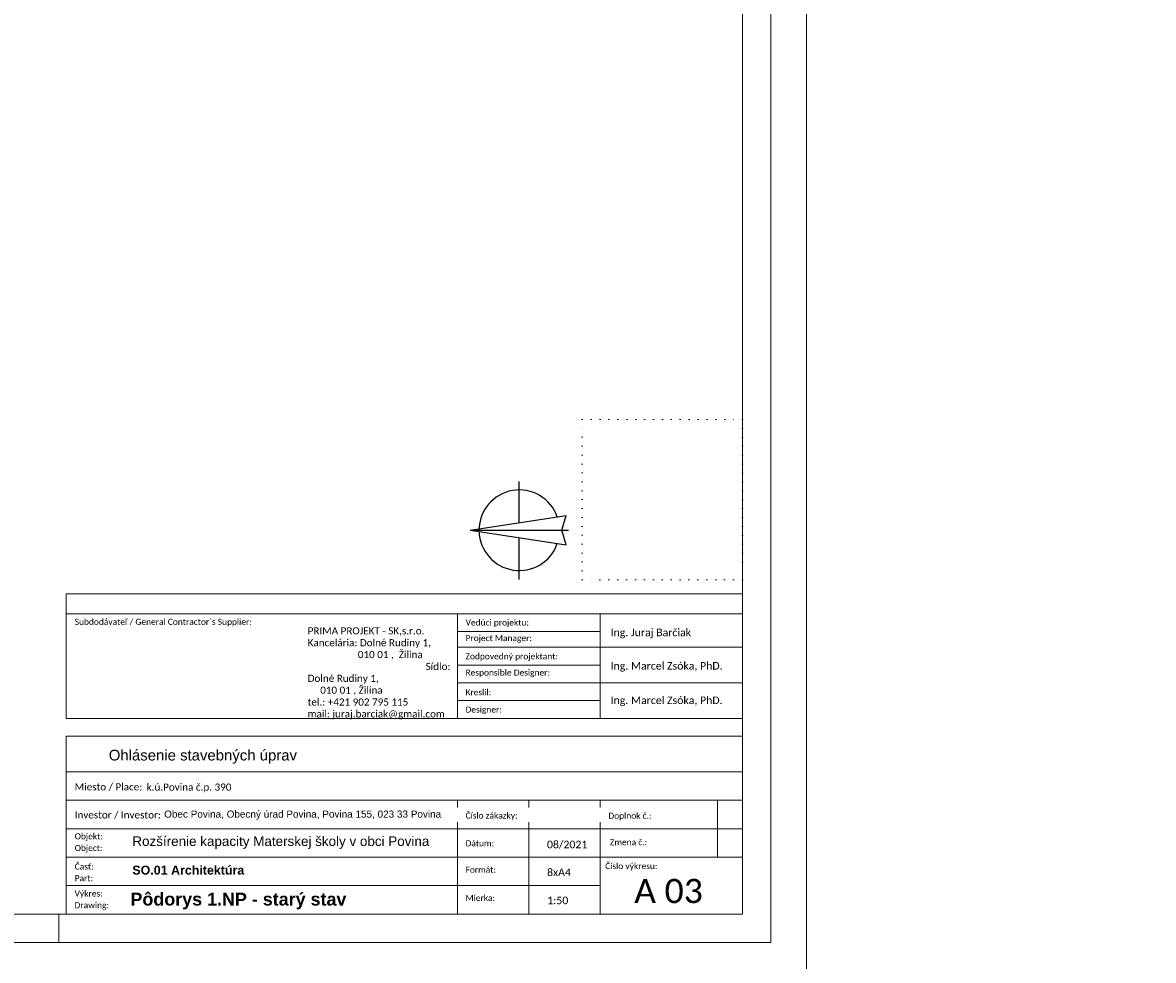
# Model space of a CAD drawing. Header units: millimetres. Extents: x -65956 to 5894746, y -14679 to 163521.
# Tile 77 of 89: x 30640 to 46522, y 15271 to 28447. Entities that reach past the tile are written whole.
import ezdxf

# ---------------------------------------------------------------- set-up
doc = ezdxf.new("R2010")
doc.units = ezdxf.units.MM
doc.linetypes.add('DOT', pattern=[0.25, 0, -0.25])
doc.layers.get('0').update_dxf_attribs({"lineweight": 5})
doc.layers.add('- pomocná oramovanie', color=245, linetype='Continuous', lineweight=0, plot=False)
doc.layers.add('popis 025', color=41, linetype='Continuous', lineweight=20)
doc.layers.add('T pohľady', color=7, linetype='Continuous', lineweight=25)
doc.styles.add('Arial_B', font='arialbd.ttf', dxfattribs={"height": 2.536891})
doc.styles.add('Calibri', font='calibri.ttf', dxfattribs={"height": 1.701113})
doc.styles.add('Calibri_1', font='calibri.ttf', dxfattribs={"height": 2.126391})
doc.styles.add('Calibri_2', font='calibri.ttf', dxfattribs={"height": 6.804452})
doc.styles.add('Calibri_3', font='calibri.ttf', dxfattribs={"height": 1.871224})
doc.styles.add('Calibri_4', font='calibri.ttf', dxfattribs={"height": 2.721781})
doc.styles.add('Calibri_7', font='calibri.ttf', dxfattribs={"height": 3.5})

# ---------------------------------------------------------------- blocks, each defined once
blk = doc.blocks.new('severka')
for p, q in [((0, 841), (-253, -804)), ((0, 841), (253, -800)), ((0, 841), (0, -841)), ((-847, 0), (-129, 0)), ((129, 0), (835, 0)), ((-253, -804), (0, -728)), ((0, -728), (253, -800))]:
    blk.add_line(p, q)
for start, end in [(91.9392, 250.5597), (289.4403, 90)]:
    blk.add_arc((0, 0), 690, start, end)
blk.add_solid([(0, 841), (0, -728), (253, -800), (0, 841)])
blk = doc.blocks.new('cxyvyxcvcx')
at = {"layer": '- pomocná oramovanie'}
for points in [[(-136218, -52983), (-178218, -52983), (-178218, -23283), (-136218, -23283)], [(-137118, -52083), (-177318, -52083), (-177318, -24183), (-137118, -24183)]]:
    blk.add_lwpolyline(points, close=True, dxfattribs=at)
blk.add_line((-146718, -52083), (-146718, -52483))
blk.add_lwpolyline([(-136718, -52483), (-177718, -52483), (-177718, -23783), (-136718, -23783)], close=True)

msp = doc.modelspace()

# ---------------------------------------------------------------- linework, layer by layer
for p, q in [((31250.1, 18671.35), (31250.1, 20421.35)), ((31250.1, 15921.35), (31250.1, 18421.35))]:
    msp.add_line(p, q)
at = {"linetype": 'DOT', "ltscale": 500}
msp.add_lwpolyline([(38500.1, 22869.07), (40750.1, 22869.07), (40750.1, 20619.07), (38500.1, 20619.07)], close=True, dxfattribs=at)
at = {"layer": 'popis 025', "color": 7}
for p, q in [((40750.1, 20421.35), (31250.1, 20421.35)), ((40750.1, 18671.35), (40750.1, 20421.35)), ((40750.1, 20140.1), (31250.1, 20140.1)), ((36750.1, 18671.35), (36750.1, 20140.1)), ((38750.1, 18671.35), (38750.1, 20140.1)), ((36750.1, 19890.1), (38750.1, 19890.1)), ((36750.1, 19671.35), (40750.1, 19671.35)), ((36750.1, 19421.35), (38750.1, 19421.35)), ((36750.1, 19171.35), (40750.1, 19171.35)), ((36750.1, 18921.35), (38750.1, 18921.35)), ((40750.1, 18671.35), (31250.1, 18671.35)), ((40750.1, 18421.35), (31250.1, 18421.35)), ((40750.1, 18421.35), (40750.1, 15921.35)), ((40750.1, 17921.35), (31250.1, 17921.35)), ((40750.1, 17521.35), (31250.1, 17521.35)), ((36750.1, 15921.35), (36750.1, 17521.35)), ((37750.1, 15921.35), (37750.1, 17521.35)), ((38750.1, 17521.35), (38750.1, 15921.35)), ((40400.18, 17521.35), (40400.18, 16721.35)), ((36750.1, 17121.35), (31250.1, 17121.35)), ((36750.1, 17121.35), (40750.1, 17121.35)), ((36750.1, 16721.35), (31250.1, 16721.35)), ((36750.1, 16721.35), (40750.1, 16721.35)), ((38750.1, 16321.35), (31250.1, 16321.35)), ((40750.1, 15921.35), (31250.1, 15921.35))]:
    msp.add_line(p, q, dxfattribs=at)

# ---------------------------------------------------------------- block references
at = {"layer": 'T pohľady', "xscale": 0.8203124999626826, "yscale": 0.8203124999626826, "zscale": 0.8203124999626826, "rotation": 89.99999999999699}
msp.add_blockref('severka', (37616.43, 21315.31), dxfattribs=at)

# ---------------------------------------------------------------- texts
at = {"layer": 'popis 025', "color": 7, "insert": (34643.79, 19951.45), "char_height": 100, "width": 2252.7419, "attachment_point": 1, "style": 'Calibri_7'}
msp.add_mtext('PRIMA PROJEKT - SK,s.r.o. Kancelária: Dolné Rudiny 1,                                   010 01 ,  Žilina                                                                  Sídlo: Dolné Rudiny 1,                                         010 01 , Žilina                                                                                                                                                                                                                                                          \\Ptel.: +421 902 795 115                                                                                                                                                                                                                                                                                                     \\Pmail: juraj.barciak@gmail.com ', dxfattribs=at)
at = {"layer": 'popis 025', "color": 7}
for s, insert, char_height, width, attachment_point, line_spacing_factor, style in [('Ing. Juraj Barčiak', (38898.45, 19932.04), 106.3196, 1968, 1, 1.156427, 'Calibri_1'), ('Ing. Marcel Zsóka, PhD.', (38898.45, 19463.29), 106.3196, 1968, 1, 1.156427, 'Calibri_1'), ('Ing. Marcel Zsóka, PhD.', (38898.45, 18978.91), 106.3196, 1659.2649, 1, 1.156427, 'Calibri_1'), ('\\pi600;{\\fArial|b0|i0|c238|p34;Ohlásenie stavebných úprav}', (-34356.01, 18230.09), 150, 9500, 1, 1.156427, 'Calibri_4'), ('k.ú.Povina č.p. 390', (32382.07, 17756.09), 100, 8164.1292, 1, 1.156427, 'Calibri_3'), ('{\\fArial|b0|i0|c238|p34;\\H0.90909x;\\C0;Obec Povina, Obecný úrad Povina, Povina 155, 023 33 Povina\\H1.09999x;\\C1;                                     }', (32628.4, 17376.9), 110, 8164.1292, 1, 1.156427, 'Calibri_3'), ('{\\fArial|b0|i0|c238|p34;\\C0;Rozšírenie kapacity Materskej školy v\\~obci Povina\\~}', (32181.31, 17013.66), 135, 4476.6793, 1, 1.156427, 'Calibri_4'), ('08/2021', (38004.35, 16952.82), 106.32, 690, 1, 1.156427, 'Calibri_1'), ('{\\fArial|b1|i0|c238|p34;\\C0;SO.01 Architektúra\\~}', (32181.31, 16601.78), 125, 3015.1025, 1, 1.156427, 'Calibri_4'), ('8xA4', (38005.65, 16562.05), 106.32, 679.5, 1, 1.156427, 'Calibri_1'), ('A 03', (39712.09, 16416.64), 340.223, 1856.2054, 2, 1.156427, 'Calibri_2'), ('Pôdorys 1.NP - starý stav', (32155.17, 16222.07), 180, 3413.3739, 1, 0.938532, 'Arial_B'), ('1:50', (38007.41, 16167.21), 106.32, 679.5, 1, 1.156427, 'Calibri_1')]:
    msp.add_mtext(s, dxfattribs=dict(at, insert=insert, char_height=char_height, width=width, attachment_point=attachment_point, line_spacing_factor=line_spacing_factor, style=style))
at = {"layer": 'popis 025', "color": 7, "insert": (31371.42, 17365.36), "char_height": 100, "width": 8164.1292, "attachment_point": 1, "line_spacing_factor": 1.156427, "style": 'Calibri_3', "bg_fill": 2}
msp.add_mtext('Investor / Investor:', dxfattribs=at)
at = {"layer": 'popis 025', "color": 7, "attachment_point": 1, "line_spacing_factor": 1.156427, "style": 'Calibri', "bg_fill": 3, "box_fill_scale": 1.25, "bg_fill_color": 0, "bg_fill_transparency": 0}
for s, insert, char_height, width in [('Doplnok č.:', (38866.94, 17346.1), 85.0556, 735.6), ('Dátum:', (36861.05, 16958.87), 85.056, 484.8), ('Zmena č.:', (38889.53, 16974.49), 85.056, 633.6), ('Formát:', (36861.05, 16587.51), 85.056, 518.4), ('Mierka:', (36861.05, 16190.84), 85.056, 505.2)]:
    msp.add_mtext(s, dxfattribs=dict(at, insert=insert, char_height=char_height, width=width))

# ---------------------------------------------------------------- next in the draw order: texts
for s, insert, char_height, width in [('Subdodávateľ / General Contractor´s Supplier:', (31371.42, 20070.74), 85.0556, 2934), ('Vedúci projektu:\\P', (36861.05, 20061.37), 85.0556, 1080), ('Project Manager:', (36861.05, 19842.06), 85.0556, 1132.8), ('Zodpovedný projektant:\\P', (36861.05, 19585.75), 85.0556, 1574.4), ('Responsible Designer:', (36861.05, 19357.98), 85.0556, 1438.8), ('Kreslil:', (36861.05, 19080.56), 85.056, 438), ('Designer:', (36861.05, 18838.17), 85.056, 618), ('Miesto / Place:', (31371.42, 17759.29), 100, 968.2324), ('Číslo zákazky:', (36861.05, 17349.14), 85.0556, 741.7038), ('Objekt:\\PObject:', (31371.42, 17057), 85.056, 480), ('Časť:\\PPart:', (31371.42, 16633.24), 85.056, 322.8), ('Číslo výkresu:', (38823.13, 16638.95), 85.0556, 889.2), ('Výkres:\\PDrawing:', (31369.85, 16253.53), 85.056, 586.8)]:
    msp.add_mtext(s, dxfattribs=dict(at, insert=insert, char_height=char_height, width=width))

# ---------------------------------------------------------------- next in the draw order: block references
msp.add_blockref('cxyvyxcvcx', (177868.41, 68004.75))

# ---------------------------------------------------------------- next in the draw order: texts
at = {"layer": 'popis 025', "color": 7, "insert": (31250.1, 18230.09), "char_height": 150, "width": 9500, "attachment_point": 1, "line_spacing_factor": 1.156427, "style": 'Calibri_4'}
msp.add_mtext('\\pi600;{\\fArial|b0|i0|c238|p34;Ohlásenie stavebných úprav}', dxfattribs=at)

doc.saveas('drawing.dxf')
